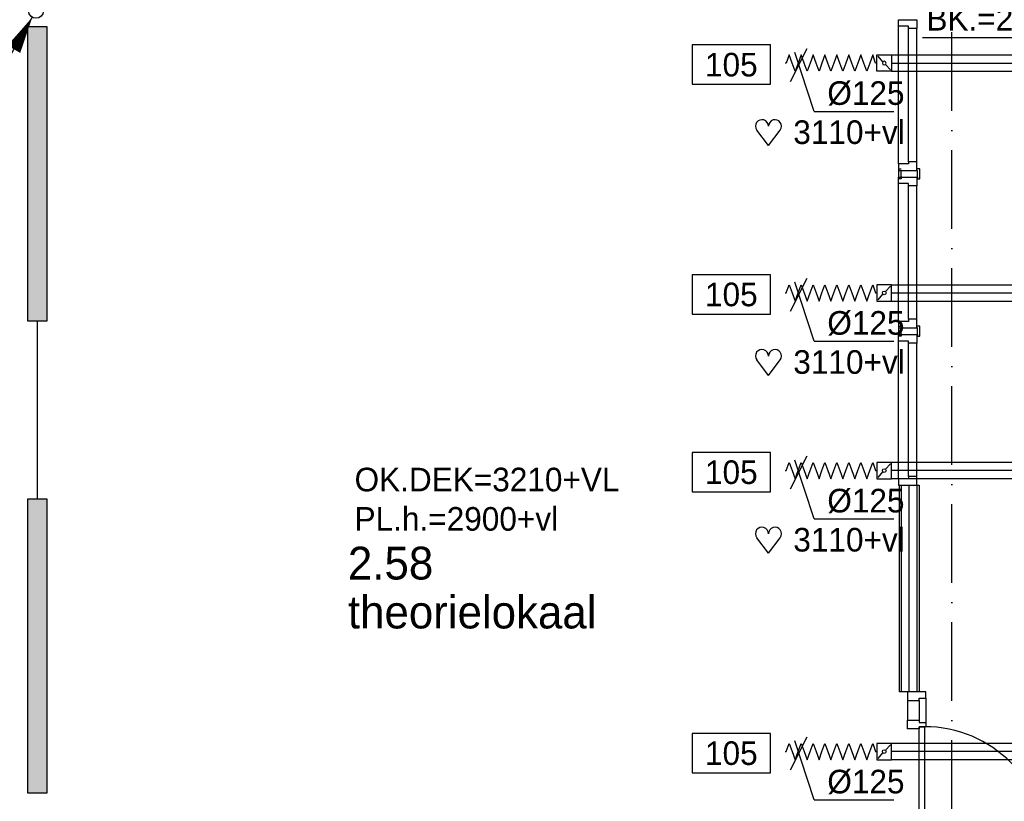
# Model space of a CAD drawing. Extents: x -1448 to 118900, y -195097 to 442500.
# Tile 28 of 103: x 16155 to 23666, y 405588 to 411548. Entities that reach past the tile are written whole.
import ezdxf
from ezdxf.enums import TextEntityAlignment as Align

# ---------------------------------------------------------------- set-up
doc = ezdxf.new("R2010")
doc.units = 0
doc.header["$LTSCALE"] = 100
for name, pattern in [('2322107', [2000, 1000, 1000]), ('CENTER2', [11.25, 7.5, -1.25, 1.25, -1.25]), ('DASHDOT', [9, 6, -1.5, 0, -1.5]), ('LURETOUR', [6, 4, -2])]:
    doc.linetypes.add(name, pattern=pattern)
doc.layers.get('0').update_dxf_attribs({"linetype": 'CONTINUOUS'})
for name, color, linetype in [('AL$7----_STRAMIEN', 1, 'DASHDOT'), ('AL22----_BINNENWAND', 7, 'CONTINUOUS'), ('AL32----_BINNENKOZ', 7, 'CONTINUOUS'), ('AL32----_DRAAIRICHTING', 1, 'CONTINUOUS'), ('ALL-----_REFLIJNEN', 8, 'CONTINUOUS'), ('BOUW', 8, 'CONTINUOUS'), ('WL561---', 4, 'CONTINUOUS'), ('WL561---_AANVOER', 4, 'CONTINUOUS'), ('WL570---_HARTLIJN', 1, 'CONTINUOUS'), ('WL570---_RETOUR', 3, 'CONTINUOUS'), ('WM570---', 1, 'CONTINUOUS')]:
    doc.layers.add(name, color=color, linetype=linetype)
doc.styles.add('BURO-018', font='BUROFONT.shx', dxfattribs={"height": 180})
doc.styles.add('BURO-025', font='BUROFONT.shx', dxfattribs={"height": 250})

# ---------------------------------------------------------------- blocks, each defined once
blk = doc.blocks.new('LU-1D-K-7D')
at = {"color": 0, "linetype": 'CONTINUOUS'}
for p, q in [((-0.5, 62.5), (0.5, 62.5)), ((-0.5, -62.5), (0.5, -62.5))]:
    blk.add_line(p, q, dxfattribs=at)
at = {"layer": 'WL570---_HARTLIJN', "linetype": 'CENTER2'}
blk.add_line((-0.5, 0), (0.5, 0), dxfattribs=at)
blk = doc.blocks.new('LU-1D-KL-7D70')
at = {"color": 0, "linetype": 'CONTINUOUS'}
for p, q in [((-56.4, 62.5), (-56.4, -62.5)), ((56.4, 62.5), (-56.4, 62.5)), ((47, 52), (9.5, 10.5)), ((56.4, -62.5), (56.4, 62.5)), ((-56.4, -62.5), (56.4, -62.5)), ((-9.5, -10.5), (-47, -52))]:
    blk.add_line(p, q, dxfattribs=at)
blk.add_circle((0, 0), 14.1, dxfattribs=at)
blk = doc.blocks.new('LU-1D-F-7D2BC')
at = {"color": 0, "linetype": 'CONTINUOUS'}
for p, q in [((-350, 0), (-341.2, 0)), ((-341.2, 0), (-318.5, 62.5)), ((-318.5, 62.5), (-295.7, 0)), ((-295.7, 0), (-273, -62.5)), ((-273, -62.5), (-250.2, 0)), ((-250.2, 0), (-227.5, 62.5)), ((-227.5, 62.5), (-204.7, 0)), ((-204.7, 0), (-182, -62.5)), ((-182, -62.5), (-159.2, 0)), ((-159.2, 0), (-136.5, 62.5)), ((-136.5, 62.5), (-113.7, 0)), ((-113.7, 0), (-91, -62.5)), ((-91, -62.5), (-68.2, 0)), ((-68.2, 0), (-45.5, 62.5)), ((-45.5, 62.5), (-22.7, 0)), ((-22.7, 0), (0, -62.5)), ((0, -62.5), (22.7, 0)), ((22.7, 0), (45.5, 62.5)), ((45.5, 62.5), (68.2, 0)), ((68.2, 0), (91, -62.5)), ((91, -62.5), (113.7, 0)), ((113.7, 0), (136.5, 62.5)), ((136.5, 62.5), (159.2, 0)), ((159.2, 0), (182, -62.5)), ((182, -62.5), (204.7, 0)), ((204.7, 0), (227.5, 62.5)), ((227.5, 62.5), (250.2, 0)), ((250.2, 0), (273, -62.5)), ((273, -62.5), (295.7, 0)), ((295.7, 0), (318.5, 62.5)), ((318.5, 62.5), (341.2, 0)), ((341.2, 0), (350, 0))]:
    blk.add_line(p, q, dxfattribs=at)
blk = doc.blocks.new('LU-ORND')
at = {"color": 0, "linetype": 'CONTINUOUS'}
for p, q in [((-3, 1.5), (-3, -1.5)), ((3, 1.5), (-3, 1.5)), ((3, -1.5), (3, 1.5)), ((-3, -1.5), (3, -1.5))]:
    blk.add_line(p, q, dxfattribs=at)
blk = doc.blocks.new('*U60', base_point=(77004, 28683.2))
at = {"layer": 'WM570---', "linetype": 'CONTINUOUS'}
for p, q in [((76940.4, 28557.3), (77067.6, 28809)), ((77120.5, 28328.5), (76972.8, 28778.2)), ((77120.5, 28328.5), (77726.9, 28328.5))]:
    blk.add_line(p, q, dxfattribs=at)
at = {"layer": 'WM570---', "linetype": 'CONTINUOUS', "style": 'BURO-018'}
blk.add_text('%%c125', height=180, dxfattribs=at).set_placement((77220.5, 28378.5))
blk = doc.blocks.new('HART')
at = {"color": 1}
for q in [(-39.7, 52.4), (39.7, 52.4)]:
    blk.add_line((0, 0), q, dxfattribs=at)
for centre, start, end in [((-22.1, 65.7), 0, 217.1867), ((22.1, 65.7), 322.8133, 180)]:
    blk.add_arc(centre, 22.1, start, end, dxfattribs=at)
blk = doc.blocks.new('2322401')
at = {"color": 0, "linetype": 'CONTINUOUS'}
for p, q in [((-0.5, 0.5, 1), (-0.5, 0.5)), ((-0.5, 0.5, 1), (-0.5, -0.5, 1)), ((0.5, 0.5, 1), (-0.5, 0.5, 1)), ((0.5, 0.5), (-0.5, 0.5)), ((-0.5, 0.5), (-0.5, -0.5)), ((0.5, 0.5, 1), (0.5, 0.5)), ((0.5, -0.5, 1), (0.5, 0.5, 1)), ((0.5, -0.5), (0.5, 0.5)), ((-0.5, -0.5, 1), (-0.5, -0.5)), ((-0.5, -0.5, 1), (0.5, -0.5, 1)), ((-0.5, -0.5), (0.5, -0.5)), ((0.5, -0.5, 1), (0.5, -0.5))]:
    blk.add_line(p, q, dxfattribs=at)
blk = doc.blocks.new('CVHATCH1')
at = {"color": 0, "linetype": 'CONTINUOUS'}
blk.add_solid([(-0.5, -0.5), (0.5, -0.5), (-0.5, 0.5), (0.5, 0.5)], dxfattribs=at)
blk = doc.blocks.new('LDV4107')
at = {"color": 0, "linetype": 'CONTINUOUS'}
blk.add_line((-0.25, -0.433), (-6.75, -11.691), dxfattribs=at)
blk.add_lwpolyline([(-0.25, -0.433, 0, 1, 0), (-1.5, -2.598, 1, 1, 0)], format="xyseb", dxfattribs=at)
blk.add_circle((0, 0), 0.5, dxfattribs=at)

msp = doc.modelspace()

# ---------------------------------------------------------------- linework, layer by layer
at = {"layer": 'AL$7----_STRAMIEN', "color": 1}
msp.add_lwpolyline([(23265.4, 371249), (23265.4, 439880.9)], dxfattribs=at)
at = {"layer": 'AL22----_BINNENWAND', "color": 8}
for p, q in [((22865.4, 406423.7), (22865.4, 407997.7)), ((22865.4, 407997.7), (23015.4, 407997.7)), ((23015.4, 407997.7), (23015.4, 406423.7)), ((23015.4, 406423.7), (22865.4, 406423.7))]:
    msp.add_line(p, q, dxfattribs=at)
at = {"layer": 'AL22----_BINNENWAND', "color": 8, "linetype": 'CONTINUOUS'}
for p, q in [((22880.4, 406423.7), (22880.4, 407997.7)), ((23000.4, 406423.7), (23000.4, 407997.7))]:
    msp.add_line(p, q, dxfattribs=at)
at = {"layer": 'AL32----_BINNENKOZ', "color": 8}
for p, q in [((23066.9, 406423.7), (22927.9, 406423.7)), ((22927.9, 406423.7), (22927.9, 406356.7)), ((23066.9, 406373.7), (23066.9, 406423.7)), ((22927.9, 406356.7), (22927.9, 406206.7)), ((22927.9, 406356.7), (23015.9, 406356.7)), ((23015.9, 406356.7), (23015.9, 406373.7)), ((23015.9, 406373.7), (23066.9, 406373.7)), ((23015.9, 406356.7), (23015.9, 406206.7)), ((23066.9, 406373.7), (23066.9, 406189.7)), ((22927.9, 406139.7), (22927.9, 406206.7)), ((22927.9, 406206.7), (23015.9, 406206.7)), ((23015.9, 406206.7), (23015.9, 406189.7)), ((23015.9, 406189.7), (23066.9, 406189.7)), ((23066.9, 406189.7), (23066.9, 406156.7)), ((23066.9, 406189.7), (23066.9, 406156.7))]:
    msp.add_line(p, q, dxfattribs=at)
for points in [[(22858.4, 411547.7), (22997.4, 411547.7), (22997.4, 411480.7), (22934.4, 411480.7), (22934.4, 411497.7), (22858.4, 411497.7), (22858.4, 411547.7)], [(22858.4, 410447.7), (22858.4, 411497.7)], [(22934.4, 410464.7), (22934.4, 411480.7)], [(22997.4, 410464.7), (22997.4, 411480.7)], [(22858.4, 410397.7), (22997.4, 410397.7), (22997.4, 410464.7), (22934.4, 410464.7), (22934.4, 410447.7), (22858.4, 410447.7), (22858.4, 410397.7)], [(22877.9, 410347.7), (22877.9, 410335.2), (22859.9, 410335.2), (22859.9, 410397.8), (22859.9, 410410.3), (22877.9, 410410.3)], [(22883.4, 410347.7), (22877.9, 410347.7), (22877.9, 410397.8), (22883.4, 410397.8)], [(22997.4, 410347.7), (23002.9, 410347.7), (23002.9, 410397.8), (22997.4, 410397.8)], [(23002.9, 410347.7), (23002.9, 410335.2), (23020.9, 410335.2), (23020.9, 410397.8), (23020.9, 410410.3), (23002.9, 410410.3)], [(22858.4, 410347.7), (22997.4, 410347.7), (22997.4, 410280.7), (22934.4, 410280.7), (22934.4, 410297.7), (22858.4, 410297.7), (22858.4, 410347.7)], [(22858.4, 409247.7), (22858.4, 410297.7)], [(22934.4, 409264.7), (22934.4, 410280.7)], [(22997.4, 409264.7), (22997.4, 410280.7)], [(22858.4, 409197.7), (22997.4, 409197.7), (22997.4, 409264.7), (22934.4, 409264.7), (22934.4, 409247.7), (22858.4, 409247.7), (22858.4, 409197.7)], [(22877.9, 409147.7), (22877.9, 409135.2), (22859.9, 409135.2), (22859.9, 409197.8), (22859.9, 409210.3), (22877.9, 409210.3)], [(22883.4, 409147.7), (22877.9, 409147.7), (22877.9, 409197.8), (22883.4, 409197.8)], [(22997.4, 409147.7), (23002.9, 409147.7), (23002.9, 409197.8), (22997.4, 409197.8)], [(23002.9, 409147.7), (23002.9, 409135.2), (23020.9, 409135.2), (23020.9, 409197.8), (23020.9, 409210.3), (23002.9, 409210.3)], [(22858.4, 409147.7), (22997.4, 409147.7), (22997.4, 409080.7), (22934.4, 409080.7), (22934.4, 409097.7), (22858.4, 409097.7), (22858.4, 409147.7)], [(22858.4, 408047.7), (22858.4, 409097.7)], [(22934.4, 408064.7), (22934.4, 409080.7)], [(22997.4, 408064.7), (22997.4, 409080.7)], [(22858.4, 407997.7), (22997.4, 407997.7), (22997.4, 408064.7), (22934.4, 408064.7), (22934.4, 408047.7), (22858.4, 408047.7), (22858.4, 407997.7)]]:
    msp.add_lwpolyline(points, dxfattribs=at)
at = {"layer": 'AL32----_DRAAIRICHTING', "color": 8}
for p, q in [((23066.9, 406156.7), (23015.9, 406156.7)), ((23015.9, 406156.7), (23015.9, 406139.7)), ((23015.9, 406156.7), (23055.9, 406156.7)), ((23015.9, 405222.7), (23015.9, 406156.7)), ((23055.9, 406156.7), (23055.9, 405222.7)), ((23015.9, 406139.7), (22927.9, 406139.7))]:
    msp.add_line(p, q, dxfattribs=at)
msp.add_arc((23055.9, 405222.7), 934, 0, 90, dxfattribs=at)
at = {"layer": 'ALL-----_REFLIJNEN', "color": 8, "linetype": 'CONTINUOUS'}
msp.add_line((22940.4, 406423.7), (22940.4, 407997.7), dxfattribs=at)
at = {"layer": 'WL561---_AANVOER', "linetype": '2322107'}
msp.add_line((16290.1, 407892.7), (16290.1, 409252.7), dxfattribs=at)
at = {"layer": 'WM570---', "color": 1}
msp.add_line((23042.7, 411412.3), (24625.8, 411412.3), dxfattribs=at)

# ---------------------------------------------------------------- block references
at = {"layer": 'WL561---', "xscale": 2240, "yscale": 150, "rotation": 270.0000000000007}
for name, p, zscale in [('2322401', (16290.1, 410372.7), 400), ('CVHATCH1', (16290.1, 410372.7), 2240), ('2322401', (16290.1, 406772.7), 400), ('CVHATCH1', (16290.1, 406772.7), 2240)]:
    msp.add_blockref(name, p, dxfattribs=dict(at, zscale=zscale))
at = {"layer": 'WL561---_AANVOER', "color": 2, "xscale": 112.5, "yscale": 112.5, "zscale": 112.5}
msp.add_blockref('LDV4107', (16279.5, 411614.8), dxfattribs=at)
at = {"layer": 'WL570---_RETOUR', "linetype": 'LURETOUR'}
for name, p, xscale in [('LU-1D-F-7D2BC', (22343.2, 411217.1), -1), ('LU-1D-K-7D', (23855.3, 411217.1), 2098.408153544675), ('LU-1D-K-7D', (23855.3, 409464.7), 2098.408153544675)]:
    msp.add_blockref(name, p, dxfattribs=dict(at, xscale=xscale))
at = {"layer": 'WL570---_RETOUR', "linetype": 'CONTINUOUS', "xscale": -1, "rotation": 180.0000000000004}
msp.add_blockref('LU-1D-KL-7D70', (22749.7, 411217.1), dxfattribs=at)
at = {"layer": 'WL570---_RETOUR', "linetype": 'LURETOUR'}
for p in [(22343.2, 409464.7), (22343.2, 408109.4), (22343.2, 405967.1)]:
    msp.add_blockref('LU-1D-F-7D2BC', p, dxfattribs=at)
at = {"layer": 'WL570---_RETOUR', "linetype": 'CONTINUOUS', "rotation": 180.0000000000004}
for p in [(22749.7, 409464.7), (22749.7, 408109.4), (22749.7, 405967.1)]:
    msp.add_blockref('LU-1D-KL-7D70', p, dxfattribs=at)
at = {"layer": 'WL570---_RETOUR', "linetype": 'LURETOUR', "rotation": 180}
for p, xscale in [((23877.1, 408109.4), 2142.024384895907), ((24000.5, 405967.1), 2388.831373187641)]:
    msp.add_blockref('LU-1D-K-7D', p, dxfattribs=dict(at, xscale=xscale))
at = {"layer": 'WM570---'}
ref = msp.add_blockref('LU-ORND', (21583.5, 411205.1), dxfattribs=dict(at, xscale=100, yscale=100, zscale=100))
ref.add_attrib('LU_TEXT1', '105', dxfattribs={"layer": '0', "color": 1, "linetype": 'CONTINUOUS', "height": 180, "style": 'BURO-018'}).set_placement((21583.5, 411205.1), align=Align.MIDDLE)
for p in [(22099.1, 411202.9), (22099.1, 409450.5), (22099.1, 409450.5), (22099.1, 408095.2), (22099.1, 405952.9)]:
    msp.add_blockref('*U60', p, dxfattribs=at)
at = {"layer": 'WM570---', "xscale": 2.25, "yscale": 2.25, "zscale": 2.25}
for p in [(21866.8, 410587.9), (21866.8, 408835.5), (21866.8, 407480.2)]:
    msp.add_blockref('HART', p, dxfattribs=at)
at = {"layer": 'WM570---'}
ref = msp.add_blockref('LU-ORND', (21583.5, 409452.8), dxfattribs=dict(at, xscale=100, yscale=100, zscale=100))
ref.add_attrib('LU_TEXT1', '105', dxfattribs={"layer": '0', "color": 1, "linetype": 'CONTINUOUS', "height": 180, "style": 'BURO-018'}).set_placement((21583.5, 409452.8), align=Align.MIDDLE)
ref = msp.add_blockref('LU-ORND', (21583.5, 409452.8), dxfattribs=dict(at, xscale=100, yscale=100, zscale=100))
ref.add_attrib('LU_TEXT1', '105', dxfattribs={"layer": '0', "color": 1, "linetype": 'CONTINUOUS', "height": 180, "style": 'BURO-018'}).set_placement((21583.5, 409452.8), align=Align.MIDDLE)
ref = msp.add_blockref('LU-ORND', (21583.5, 408097.5), dxfattribs=dict(at, xscale=100, yscale=100, zscale=100))
ref.add_attrib('LU_TEXT1', '105', dxfattribs={"layer": '0', "color": 1, "linetype": 'CONTINUOUS', "height": 180, "style": 'BURO-018'}).set_placement((21583.5, 408097.5), align=Align.MIDDLE)
ref = msp.add_blockref('LU-ORND', (21583.5, 405955.1), dxfattribs=dict(at, xscale=100, yscale=100, zscale=100))
ref.add_attrib('LU_TEXT1', '105', dxfattribs={"layer": '0', "color": 1, "linetype": 'CONTINUOUS', "height": 180, "style": 'BURO-018'}).set_placement((21583.5, 405955.1), align=Align.MIDDLE)

# ---------------------------------------------------------------- texts
at = {"layer": 'BOUW', "color": 1, "style": 'BURO-018'}
for s, p in [('OK.DEK=3210+VL', (18709.7, 407951.4)), ('PL.h.=2900+vl', (18709.7, 407651.4))]:
    msp.add_text(s, height=180, dxfattribs=at).set_placement(p)
at = {"layer": 'BOUW', "style": 'BURO-025'}
for s, p in [('2.58', (18659.1, 407279)), ('theorielokaal', (18659.1, 406906))]:
    msp.add_text(s, height=250, dxfattribs=at).set_placement(p)
at = {"layer": 'WM570---', "color": 1, "style": 'BURO-018'}
for s, p in [('BK.=2925+vl', (23071.5, 411464.9)), ('3110+vl', (22056.2, 410600.1)), ('3110+vl', (22056.2, 408847.7)), ('3110+vl', (22056.2, 407492.4))]:
    msp.add_text(s, height=180, dxfattribs=at).set_placement(p)

doc.saveas('drawing.dxf')
